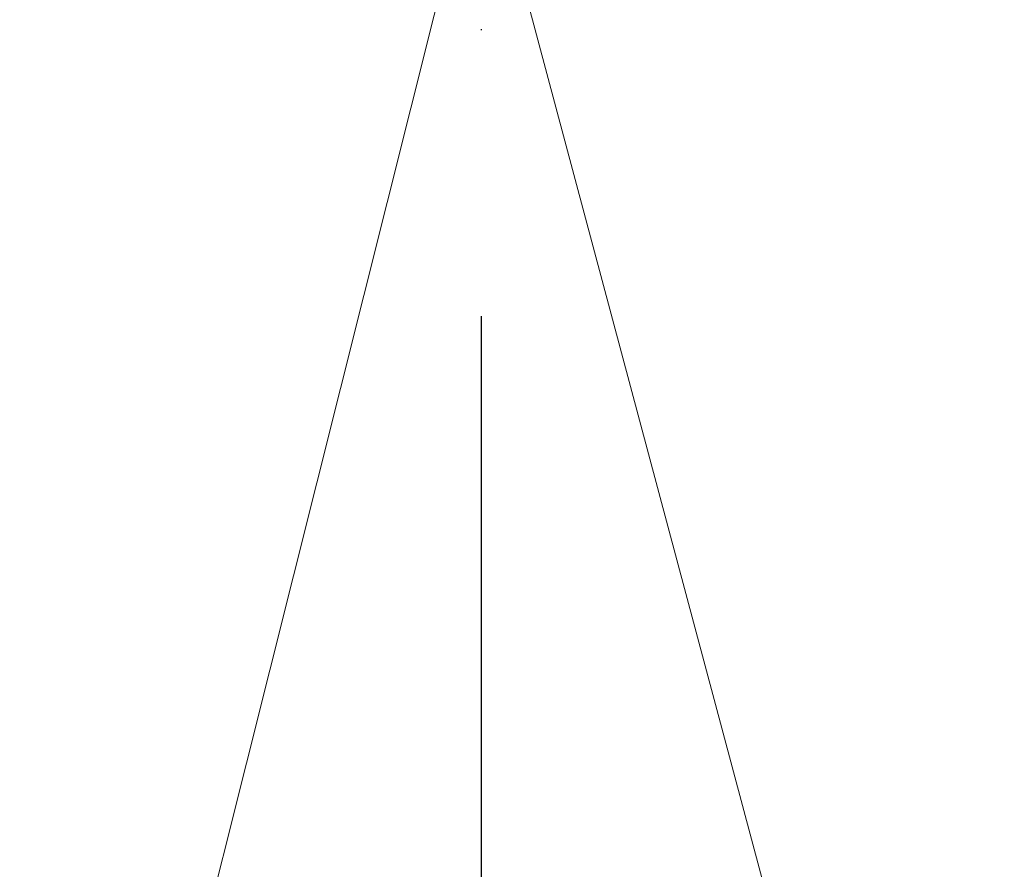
# Model space of a CAD drawing. Header units: centimetres. Extents: x -10702 to 24628, y -4437 to 19798.
# Tile 55 of 92: x 12809 to 12918, y 8890 to 8984. Entities that reach past the tile are written whole.
import ezdxf

# ---------------------------------------------------------------- set-up
doc = ezdxf.new("R2010")
doc.units = ezdxf.units.CM
doc.linetypes.add('Osie rzutów$0$DASHDOT2', pattern=[12.7, 6.35, -3.175, 0, -3.175])
doc.layers.add('Osie rzutów$0$ARCH_INFO_OSIE_IST', color=8, linetype='Osie rzutów$0$DASHDOT2')
doc.layers.add('Osie rzutów$0$ARCH_INFO_OSIE_OPISY_IST', color=8, linetype='Continuous')
doc.layers.add('RYSUNKOWE_NIEDRUK', color=8, linetype='Continuous', lineweight=9)
doc.layers.add('SYSTEMY AV', color=8, linetype='Continuous', lineweight=13)

# ---------------------------------------------------------------- blocks, each defined once
blk = doc.blocks.new('Osie rzutów')
at = {"layer": 'Osie rzutów$0$ARCH_INFO_OSIE_IST', "ltscale": 10}
blk.add_line((12860, 12510), (12860, 4623.26), dxfattribs=at)
blk = doc.blocks.new('A$C59BE0B33')
at = {"layer": 'SYSTEMY AV'}
blk.add_lwpolyline([(-772.04, 3319.999), (-600, 4005.436), (-416.752, 3319.999)], dxfattribs=at)

msp = doc.modelspace()

# ---------------------------------------------------------------- block references
at = {"layer": 'Osie rzutów$0$ARCH_INFO_OSIE_OPISY_IST'}
msp.add_blockref('Osie rzutów', (0, 0), dxfattribs=at)
at = {"layer": 'RYSUNKOWE_NIEDRUK', "lineweight": 13}
msp.add_blockref('A$C59BE0B33', (13460, 5000), dxfattribs=at)
msp.add_blockref('A$C59BE0B33', (13460, 5000), dxfattribs=at)

doc.saveas('drawing.dxf')
